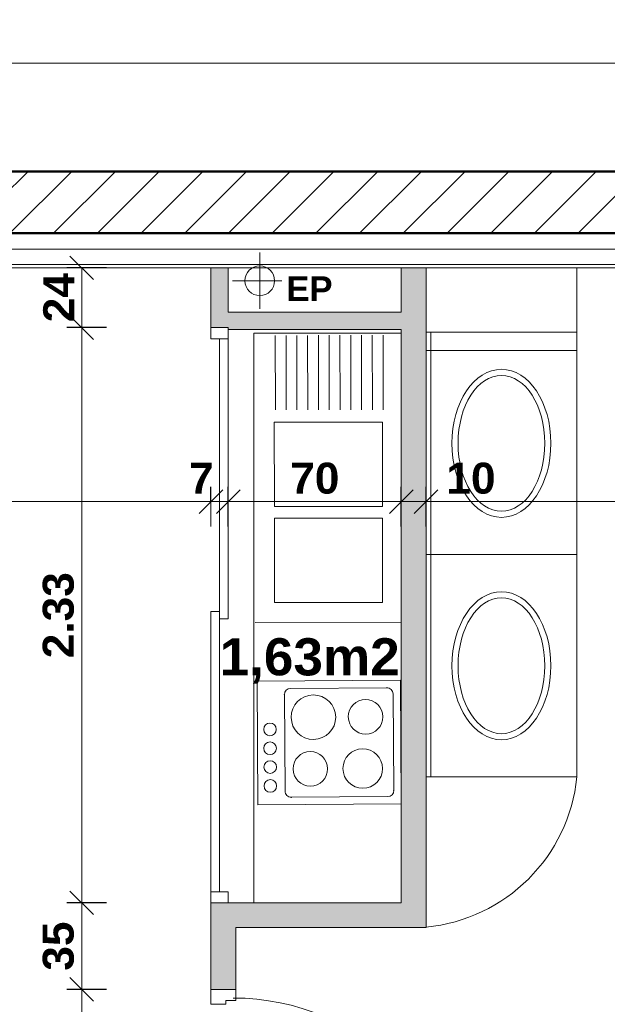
# Model space of a CAD drawing. Extents: x -45086 to 279774, y -60645 to -24658.
# Tile 14 of 35: x -32195 to -29818, y -30405 to -26420. Entities that reach past the tile are written whole.
import ezdxf

# ---------------------------------------------------------------- set-up
doc = ezdxf.new("R2010")
doc.units = 0
doc.header["$LTSCALE"] = 0.1
doc.header["$MEASUREMENT"] = 0
doc.layers.get('0').update_dxf_attribs({"lineweight": 9})
doc.layers.get('Defpoints').update_dxf_attribs({"lineweight": 9})
for name, color, linetype, lineweight in [('Bâti Existant', 7, 'Continuous', 9), ('Cloisons', 7, 'Continuous', 9), ('Cotat_ 1_50', 7, 'Continuous', 9), ('Doublages Inter', 7, 'Continuous', 9), ('Lignes2D', 7, 'Continuous', 9), ('Murs Périphériques', 7, 'Continuous', 9), ('Plancher béton', 7, 'Continuous', 9), ('Plomberie Sanitaire', 7, 'Continuous', 9), ('Points de Niveaux', 7, 'Continuous', 9), ('Toiture Terrasse', 7, 'Continuous', 9), ('Végétation', 7, 'Continuous', 9)]:
    doc.layers.add(name, color=color, linetype=linetype, lineweight=lineweight)
doc.styles.add('STYLE_GENERE_2', font='swisscb.ttf', dxfattribs={"width": 1.25})
doc.styles.add('STYLE_GENERE_6', font='arialbd.ttf')
doc.linetypes.add('ISOLATION', pattern='A,0.0001,-0.1,[134,ltypeshp.shx,S=0.1,R=0,X=-0.1,Y=0],-0.2,[134,ltypeshp.shx,S=0.1,R=180,X=0.1,Y=0],-0.1', length=0.4001)
doc.dimstyles.new('COTE CM', dxfattribs={"dimtxt": 125, "dimasz": 95, "dimexe": 60, "dimexo": 60, "dimgap": 30, "dimtad": 1, "dimdec": 0, "dimlfac": 0.1, "dimzin": 0, "dimdsep": 46, "dimtxsty": 'STYLE_GENERE_2', "dimblk": 'OBLIQUE', "dimcen": 0.09, "dimclrd": 256, "dimclre": 59, "dimclrt": 256, "dimadec": 0, "dimazin": 0, "dimtfac": 1, "dimtdec": 0, "dimtmove": 1, "dimatfit": 3, "dimfxl": 100, "dimfxlon": 1, "dimtolj": 1, "dimtzin": 0, "dimlwd": -1, "dimarcsym": 0})
doc.dimstyles.new('COTE METRES', dxfattribs={"dimtxt": 125, "dimasz": 95, "dimexe": 60, "dimexo": 60, "dimgap": 30, "dimtad": 1, "dimlfac": 0.001, "dimzin": 0, "dimdsep": 46, "dimtxsty": 'STYLE_GENERE_2', "dimblk": 'OBLIQUE', "dimcen": 0.09, "dimclrd": 256, "dimclre": 256, "dimclrt": 256, "dimadec": 0, "dimazin": 0, "dimtfac": 1, "dimtmove": 1, "dimatfit": 3, "dimldrblk": 'OBLIQUE', "dimfxl": 100, "dimfxlon": 1, "dimtolj": 1, "dimtzin": 0, "dimlwd": -1, "dimlwe": -1, "dimarcsym": 0})

# ---------------------------------------------------------------- blocks, each defined once
blk = doc.blocks.new('Lavabo encastré ellipse 12', base_point=(-22620.7, 257555.9))
at = {"layer": 'Plomberie Sanitaire', "color": 59, "linetype": 'Continuous', "lineweight": 20}
for p, q in [((-22620.7, 258165.9), (-21720.7, 258165.9)), ((-22620.7, 257555.9), (-22620.7, 258165.9)), ((-21720.7, 257555.9), (-21720.7, 258165.9)), ((-22620.7, 258145.9), (-21720.7, 258145.9)), ((-22620.7, 257555.9), (-21720.7, 257555.9))]:
    blk.add_line(p, q, dxfattribs=at)
for major_axis, ratio in [((299.6, 0), 0.667604), ((275, 0), 0.637895)]:
    blk.add_ellipse((-22170.7, 257860.9), major_axis=major_axis, ratio=ratio, dxfattribs=at)
blk = doc.blocks.new('_Oblique')
at = {"color": 0, "linetype": 'ByBlock', "lineweight": -2}
blk.add_line((-0.5, -0.5), (0.5, 0.5), dxfattribs=at)
blk = doc.blocks.new('*D283', base_point=(-22620.7, 257555.9))
at = {"layer": 'Cotat_ 1_50', "transparency": 16777216}
for p, q in [((-33096.7, -27424.3), (-33256.7, -27424.3)), ((-33196.7, -33404.3), (-33196.7, -27424.3)), ((-33096.7, -33404.3), (-33256.7, -33404.3))]:
    blk.add_line(p, q, dxfattribs=at)
at = {"layer": 'Defpoints', "color": 0, "transparency": 16777216}
for p in [(-33196.7, -27424.3), (-26435.6, -27424.3), (-31853.1, -33404.3)]:
    blk.add_point(p, dxfattribs=at)
at = {"layer": 'Cotat_ 1_50', "transparency": 16777216, "xscale": 95, "yscale": 95, "zscale": 95}
for p, rotation in [((-33196.7, -27424.3), 90), ((-33196.7, -33404.3), 270)]:
    blk.add_blockref('_Oblique', p, dxfattribs=dict(at, rotation=rotation))
at = {"layer": 'Cotat_ 1_50', "transparency": 16777216, "insert": (-33290.9, -30414.3), "char_height": 125, "attachment_point": 5, "rotation": 90, "style": 'STYLE_GENERE_2'}
blk.add_mtext('\\A1;5.98', dxfattribs=at)
blk = doc.blocks.new('*D288', base_point=(-22620.7, 257555.9))
at = {"layer": 'Cotat_ 1_50', "transparency": 16777216}
for p, q in [((-42385.9, -26696.5), (-42385.9, -26536.5)), ((-10001.2, -26696.5), (-10001.2, -26536.5)), ((-42385.9, -26596.5), (-10001.2, -26596.5))]:
    blk.add_line(p, q, dxfattribs=at)
at = {"layer": 'Defpoints', "color": 0, "transparency": 16777216}
for p in [(-10001.2, -26596.5), (-42385.9, -31309.9), (-10001.2, -34322.8)]:
    blk.add_point(p, dxfattribs=at)
at = {"layer": 'Cotat_ 1_50', "transparency": 16777216, "xscale": 95, "yscale": 95, "zscale": 95, "rotation": 180}
blk.add_blockref('_Oblique', (-42385.9, -26596.5), dxfattribs=at)
at = {"layer": 'Cotat_ 1_50', "transparency": 16777216, "xscale": 95, "yscale": 95, "zscale": 95}
blk.add_blockref('_Oblique', (-10001.2, -26596.5), dxfattribs=at)
at = {"layer": 'Cotat_ 1_50', "transparency": 16777216, "insert": (-26193.6, -26502.4), "char_height": 125, "attachment_point": 5, "style": 'STYLE_GENERE_2'}
blk.add_mtext('\\A1;32.39', dxfattribs=at)
blk = doc.blocks.new('*D332', base_point=(-22620.7, 257555.9))
at = {"layer": 'Cotat_ 1_50', "transparency": 16777216}
for p, q in [((-31843.8, -30344.3), (-32003.8, -30344.3)), ((-31943.8, -31364.3), (-31943.8, -30344.3)), ((-31843.8, -31364.3), (-32003.8, -31364.3))]:
    blk.add_line(p, q, dxfattribs=at)
at = {"layer": 'Defpoints', "color": 0, "transparency": 16777216}
for p in [(-31943.8, -30344.3), (-31421, -30344.3), (-31421, -31364.3)]:
    blk.add_point(p, dxfattribs=at)
at = {"layer": 'Cotat_ 1_50', "transparency": 16777216, "xscale": 95, "yscale": 95, "zscale": 95}
for p, rotation in [((-31943.8, -30344.3), 90), ((-31943.8, -31364.3), 270)]:
    blk.add_blockref('_Oblique', p, dxfattribs=dict(at, rotation=rotation))
at = {"layer": 'Cotat_ 1_50', "transparency": 16777216, "insert": (-32037.9, -30854.3), "char_height": 125, "attachment_point": 5, "rotation": 90, "style": 'STYLE_GENERE_2'}
blk.add_mtext('\\A1;1.02', dxfattribs=at)
blk = doc.blocks.new('*D333', base_point=(-22620.7, 257555.9))
at = {"layer": 'Cotat_ 1_50', "color": 59, "lineweight": -2, "transparency": 16777216}
for p, q in [((-31843.8, -29994.3), (-32003.8, -29994.3)), ((-31843.8, -30344.3), (-32003.8, -30344.3))]:
    blk.add_line(p, q, dxfattribs=at)
at = {"layer": 'Cotat_ 1_50', "transparency": 16777216}
blk.add_line((-31943.8, -30344.3), (-31943.8, -29994.3), dxfattribs=at)
at = {"layer": 'Defpoints', "color": 0, "transparency": 16777216}
for p in [(-31943.8, -29994.3), (-31351, -29994.3), (-31421, -30344.3)]:
    blk.add_point(p, dxfattribs=at)
at = {"layer": 'Cotat_ 1_50', "transparency": 16777216, "xscale": 95, "yscale": 95, "zscale": 95}
for p, rotation in [((-31943.8, -29994.3), 90), ((-31943.8, -30344.3), 270)]:
    blk.add_blockref('_Oblique', p, dxfattribs=dict(at, rotation=rotation))
at = {"layer": 'Cotat_ 1_50', "transparency": 16777216, "insert": (-32037.9, -30169.3), "char_height": 125, "attachment_point": 5, "rotation": 90, "style": 'STYLE_GENERE_2'}
blk.add_mtext('\\A1;35', dxfattribs=at)
blk = doc.blocks.new('*D334', base_point=(-22620.7, 257555.9))
at = {"layer": 'Cotat_ 1_50', "transparency": 16777216}
for p, q in [((-31843.8, -27666.5), (-32003.8, -27666.5)), ((-31943.8, -29994.1), (-31943.8, -27666.5)), ((-31843.8, -29994.1), (-32003.8, -29994.1))]:
    blk.add_line(p, q, dxfattribs=at)
at = {"layer": 'Defpoints', "color": 0, "transparency": 16777216}
for p in [(-31943.8, -27666.5), (-31421, -27666.5), (-31351, -29994.1)]:
    blk.add_point(p, dxfattribs=at)
at = {"layer": 'Cotat_ 1_50', "transparency": 16777216, "xscale": 95, "yscale": 95, "zscale": 95}
for p, rotation in [((-31943.8, -27666.5), 90), ((-31943.8, -29994.1), 270)]:
    blk.add_blockref('_Oblique', p, dxfattribs=dict(at, rotation=rotation))
at = {"layer": 'Cotat_ 1_50', "transparency": 16777216, "insert": (-32037.9, -28830.3), "char_height": 125, "attachment_point": 5, "rotation": 90, "style": 'STYLE_GENERE_2'}
blk.add_mtext('\\A1;2.33', dxfattribs=at)
blk = doc.blocks.new('*D403', base_point=(-22620.7, 257555.9))
at = {"layer": 'Cotat_ 1_50', "transparency": 16777216}
for p, q in [((-42025.9, -28470.6), (-42025.9, -28310.6)), ((-31421, -28470.6), (-31421, -28310.6)), ((-42025.9, -28370.6), (-31421, -28370.6))]:
    blk.add_line(p, q, dxfattribs=at)
at = {"layer": 'Defpoints', "color": 0, "transparency": 16777216}
for p in [(-31421, -28370.6), (-31421, -28699.3), (-42025.9, -30404.3)]:
    blk.add_point(p, dxfattribs=at)
at = {"layer": 'Cotat_ 1_50', "transparency": 16777216, "xscale": 95, "yscale": 95, "zscale": 95, "rotation": 180}
blk.add_blockref('_Oblique', (-42025.9, -28370.6), dxfattribs=at)
at = {"layer": 'Cotat_ 1_50', "transparency": 16777216, "xscale": 95, "yscale": 95, "zscale": 95}
blk.add_blockref('_Oblique', (-31421, -28370.6), dxfattribs=at)
at = {"layer": 'Cotat_ 1_50', "transparency": 16777216, "insert": (-36723.5, -28276.5), "char_height": 125, "attachment_point": 5, "style": 'STYLE_GENERE_2'}
blk.add_mtext('\\A1;10.60', dxfattribs=at)
blk = doc.blocks.new('*D404', base_point=(-22620.7, 257555.9))
at = {"layer": 'Cotat_ 1_50', "color": 59, "lineweight": -2, "transparency": 16777216}
for p, q in [((-31351, -28470.6), (-31351, -28310.6)), ((-30651, -28470.6), (-30651, -28310.6))]:
    blk.add_line(p, q, dxfattribs=at)
at = {"layer": 'Cotat_ 1_50', "transparency": 16777216}
blk.add_line((-31351, -28370.6), (-30651, -28370.6), dxfattribs=at)
at = {"layer": 'Defpoints', "color": 0, "transparency": 16777216}
for p in [(-30651, -28370.6), (-31351, -28699.3), (-30651, -28699.2)]:
    blk.add_point(p, dxfattribs=at)
at = {"layer": 'Cotat_ 1_50', "transparency": 16777216, "xscale": 95, "yscale": 95, "zscale": 95, "rotation": 180}
blk.add_blockref('_Oblique', (-31351, -28370.6), dxfattribs=at)
at = {"layer": 'Cotat_ 1_50', "transparency": 16777216, "xscale": 95, "yscale": 95, "zscale": 95}
blk.add_blockref('_Oblique', (-30651, -28370.6), dxfattribs=at)
at = {"layer": 'Cotat_ 1_50', "transparency": 16777216, "insert": (-31001, -28276.5), "char_height": 125, "attachment_point": 5, "style": 'STYLE_GENERE_2'}
blk.add_mtext('\\A1;70', dxfattribs=at)
blk = doc.blocks.new('*D405', base_point=(-22620.7, 257555.9))
at = {"layer": 'Cotat_ 1_50', "color": 59, "lineweight": -2, "transparency": 16777216}
for p, q in [((-30651, -28470.6), (-30651, -28310.6)), ((-30551, -28470.6), (-30551, -28310.6))]:
    blk.add_line(p, q, dxfattribs=at)
at = {"layer": 'Cotat_ 1_50', "transparency": 16777216}
blk.add_line((-30651, -28370.6), (-30551, -28370.6), dxfattribs=at)
at = {"layer": 'Defpoints', "color": 0, "transparency": 16777216}
for p in [(-30551, -28370.6), (-30651, -28699.2), (-30551, -28699.2)]:
    blk.add_point(p, dxfattribs=at)
at = {"layer": 'Cotat_ 1_50', "transparency": 16777216, "xscale": 95, "yscale": 95, "zscale": 95, "rotation": 180}
blk.add_blockref('_Oblique', (-30651, -28370.6), dxfattribs=at)
at = {"layer": 'Cotat_ 1_50', "transparency": 16777216, "xscale": 95, "yscale": 95, "zscale": 95}
blk.add_blockref('_Oblique', (-30551, -28370.6), dxfattribs=at)
at = {"layer": 'Cotat_ 1_50', "transparency": 16777216, "insert": (-30369.3, -28276.5), "char_height": 125, "attachment_point": 5, "style": 'STYLE_GENERE_2'}
blk.add_mtext('\\A1;10', dxfattribs=at)
blk = doc.blocks.new('*D406', base_point=(-22620.7, 257555.9))
at = {"layer": 'Cotat_ 1_50', "transparency": 16777216}
for p, q in [((-30551, -28470.6), (-30551, -28310.6)), ((-28154.8, -28470.6), (-28154.8, -28310.6)), ((-30551, -28370.6), (-28154.8, -28370.6))]:
    blk.add_line(p, q, dxfattribs=at)
at = {"layer": 'Defpoints', "color": 0, "transparency": 16777216}
for p in [(-28154.8, -28370.6), (-30551, -28699.2), (-28154.8, -28967.8)]:
    blk.add_point(p, dxfattribs=at)
at = {"layer": 'Cotat_ 1_50', "transparency": 16777216, "xscale": 95, "yscale": 95, "zscale": 95, "rotation": 180}
blk.add_blockref('_Oblique', (-30551, -28370.6), dxfattribs=at)
at = {"layer": 'Cotat_ 1_50', "transparency": 16777216, "xscale": 95, "yscale": 95, "zscale": 95}
blk.add_blockref('_Oblique', (-28154.8, -28370.6), dxfattribs=at)
at = {"layer": 'Cotat_ 1_50', "transparency": 16777216, "insert": (-29352.9, -28276.5), "char_height": 125, "attachment_point": 5, "style": 'STYLE_GENERE_2'}
blk.add_mtext('\\A1;2.40', dxfattribs=at)
blk = doc.blocks.new('*D483')
at = {"layer": 'Defpoints', "color": 0, "transparency": 16777216}
for p in [(-31421, -28370.6), (-31351, -28370.6), (-31351, -28370.6)]:
    blk.add_point(p, dxfattribs=at)
at = {"layer": 'Murs Périphériques', "color": 59, "lineweight": -2, "transparency": 16777216}
for p, q in [((-31421, -28370.6), (-31421, -28310.6)), ((-31351, -28370.6), (-31351, -28310.6))]:
    blk.add_line(p, q, dxfattribs=at)
at = {"layer": 'Murs Périphériques', "transparency": 16777216}
blk.add_line((-31421, -28370.6), (-31351, -28370.6), dxfattribs=at)
at = {"layer": 'Murs Périphériques', "transparency": 16777216, "xscale": 95, "yscale": 95, "zscale": 95, "rotation": 180}
blk.add_blockref('_Oblique', (-31421, -28370.6), dxfattribs=at)
at = {"layer": 'Murs Périphériques', "transparency": 16777216, "xscale": 95, "yscale": 95, "zscale": 95}
blk.add_blockref('_Oblique', (-31351, -28370.6), dxfattribs=at)
at = {"layer": 'Murs Périphériques', "transparency": 16777216, "insert": (-31460.1, -28276.1), "char_height": 125, "attachment_point": 5, "style": 'STYLE_GENERE_2'}
blk.add_mtext('\\A1;7', dxfattribs=at)
blk = doc.blocks.new('*D484')
at = {"layer": 'Defpoints', "color": 0, "transparency": 16777216}
for p in [(-31943.8, -27424.3), (-31421, -27424.3), (-31421, -27666.5)]:
    blk.add_point(p, dxfattribs=at)
at = {"layer": 'Murs Périphériques', "color": 59, "lineweight": -2, "transparency": 16777216}
for p, q in [((-31843.8, -27424.3), (-32003.8, -27424.3)), ((-31843.8, -27666.5), (-32003.8, -27666.5))]:
    blk.add_line(p, q, dxfattribs=at)
at = {"layer": 'Murs Périphériques', "transparency": 16777216}
blk.add_line((-31943.8, -27666.5), (-31943.8, -27424.3), dxfattribs=at)
at = {"layer": 'Murs Périphériques', "transparency": 16777216, "xscale": 95, "yscale": 95, "zscale": 95}
for p, rotation in [((-31943.8, -27424.3), 90), ((-31943.8, -27666.5), 270)]:
    blk.add_blockref('_Oblique', p, dxfattribs=dict(at, rotation=rotation))
at = {"layer": 'Murs Périphériques', "transparency": 16777216, "insert": (-32036.7, -27545.4), "char_height": 125, "attachment_point": 5, "rotation": 90, "style": 'STYLE_GENERE_2'}
blk.add_mtext('\\A1;24', dxfattribs=at)

msp = doc.modelspace()

# ---------------------------------------------------------------- hatches: boundary and pattern name
at = {"layer": 'Cloisons'}
for color, points in [(256, [(-31351.044, -27424.264), (-31421.044, -27424.264), (-31421.044, -27666.482), (-31351.044, -27666.482)]), (7, [(-30551.044, -30094.087), (-30551.044, -27424.264), (-30651.044, -27424.264), (-30651.044, -29994.087)])]:
    msp.add_hatch(color=color, dxfattribs=at).paths.add_polyline_path(points)
for points in [[(-31351.044, -27674.264), (-30651.044, -27674.264), (-30651.044, -27604.264), (-31351.044, -27604.264)], [(-31321.044, -30344.264), (-31321.044, -30094.087), (-31421.044, -29994.087), (-31421.044, -30344.264)], [(-31321.044, -30094.087), (-30551.044, -30094.087), (-30651.044, -29994.087), (-31421.044, -29994.087)]]:
    msp.add_hatch(color=256, dxfattribs=at).paths.add_polyline_path(points, flags=0)
at = {"layer": 'Murs Périphériques'}
h = msp.add_hatch(dxfattribs=at)
h.set_pattern_fill('ANSI31', color=256, scale=1000, style=0)
h.paths.add_polyline_path([(-22894.259, -27284.264), (-22894.259, -27034.264), (-32269.321, -27034.264), (-32269.119, -27284.264)])

# ---------------------------------------------------------------- linework, layer by layer
at = {"layer": 'Bâti Existant', "color": 59, "flags": 128}
msp.add_lwpolyline([(-30651.044, -27688.478), (-31247.913, -27688.478), (-31247.913, -29994.087), (-30651.044, -29994.087)], close=True, dxfattribs=at)
at = {"layer": 'Bâti Existant', "color": 7, "flags": 128}
msp.add_lwpolyline([(-30551.044, -29484.665), (-30551.044, -30092.186, 0.35860138), (-29941.044, -29484.665)], format="xyb", close=True, dxfattribs=at)
at = {"layer": 'Cloisons', "color": 7, "linetype": 'ISOLATION', "ltscale": 1550}
msp.add_line((-42038.876, -27349.212), (-10303.26, -27348.986), dxfattribs=at)
at = {"layer": 'Cloisons'}
for p, q in [((-31421.044, -27424.264), (-31421.044, -27711.482)), ((-31351.044, -27604.264), (-31351.044, -27424.264)), ((-30651.044, -27424.264), (-30651.044, -27604.264)), ((-30551.044, -30094.087), (-30551.044, -27424.264)), ((-30651.044, -27604.264), (-31351.044, -27604.264)), ((-31421.044, -27711.482), (-31421.044, -27666.482)), ((-31421.044, -27666.482), (-31411.044, -27666.482)), ((-31411.044, -27666.482), (-31361.044, -27666.482)), ((-31361.044, -27666.482), (-31351.044, -27666.482)), ((-31351.044, -27666.482), (-31351.044, -27711.482)), ((-31351.044, -27711.482), (-31351.044, -27674.264)), ((-31351.044, -27674.264), (-30651.044, -27674.264)), ((-30651.044, -27674.264), (-30651.044, -29994.087)), ((-31421.044, -27711.482), (-31351.044, -27711.482)), ((-31406.044, -27711.482), (-31421.044, -27711.482)), ((-31351.044, -27711.482), (-31406.044, -27711.482)), ((-31386.044, -27711.482), (-31351.044, -27711.482)), ((-31386.044, -28845.373), (-31386.044, -27711.482)), ((-31351.044, -27711.482), (-31351.044, -28845.373)), ((-31421.044, -28815.373), (-31386.044, -28815.373)), ((-31421.044, -29949.264), (-31421.044, -28815.373)), ((-31386.044, -28815.373), (-31386.044, -29949.264)), ((-31351.044, -28845.373), (-31386.044, -28845.373)), ((-31421.044, -29949.264), (-31351.044, -29949.264)), ((-31421.044, -29949.264), (-31421.044, -29994.264)), ((-31406.044, -29949.264), (-31421.044, -29949.264)), ((-31421.044, -29949.264), (-31421.044, -29994.264)), ((-31386.044, -29949.264), (-31421.044, -29949.264)), ((-31351.044, -29949.264), (-31406.044, -29949.264)), ((-31351.044, -29994.264), (-31351.044, -29949.264)), ((-31351.044, -29994.264), (-31351.044, -29949.264)), ((-31421.044, -29994.087), (-31421.044, -30344.264)), ((-30651.044, -29994.087), (-31421.044, -29994.087)), ((-31421.044, -29994.264), (-31351.044, -29994.264)), ((-31321.044, -30344.264), (-31321.044, -30094.087)), ((-31321.044, -30094.087), (-30551.044, -30094.087)), ((-31321.044, -30344.264), (-31421.044, -30344.264)), ((-31421.044, -30344.264), (-31421.044, -30404.264)), ((-31321.044, -30389.264), (-31321.044, -30344.264)), ((-31361.044, -30404.264), (-31361.044, -30389.264)), ((-31361.044, -30389.264), (-31321.044, -30389.264)), ((-31421.044, -30404.264), (-31361.044, -30404.264))]:
    msp.add_line(p, q, dxfattribs=at)
at = {"layer": 'Cloisons', "color": 59}
for p, q in [((-31421.044, -29994.264), (-31411.044, -29994.264)), ((-31411.044, -29994.264), (-31361.044, -29994.264)), ((-31361.044, -29994.264), (-31351.044, -29994.264))]:
    msp.add_line(p, q, dxfattribs=at)
at = {"layer": 'Cloisons', "color": 59, "linetype": 'Continuous', "lineweight": 20}
for p, q in [((-31411.044, -30344.264), (-31421.044, -30344.264)), ((-31331.044, -30344.264), (-31411.044, -30344.264)), ((-31321.044, -30344.264), (-31331.044, -30344.264))]:
    msp.add_line(p, q, dxfattribs=at)
at = {"layer": 'Cloisons'}
msp.add_arc((-31331.044, -31319.264), 940, 0, 90, dxfattribs=at)
at = {"layer": 'Doublages Inter', "linetype": 'Continuous'}
for p, q in [((-10221.246, -27284.264), (-42165.876, -27284.264)), ((-42038.876, -27411.264), (-10348.246, -27411.264))]:
    msp.add_line(p, q, dxfattribs=at)
at = {"layer": 'Doublages Inter'}
msp.add_line((-42025.876, -27424.264), (-10361.246, -27424.264), dxfattribs=at)
at = {"layer": 'Lignes2D', "color": 59}
for p, q in [((-31160.439, -27999.707), (-31160.679, -27697.773)), ((-31116.854, -27999.673), (-31117.094, -27697.738)), ((-31073.269, -27999.638), (-31073.509, -27697.703)), ((-31029.684, -27999.603), (-31029.925, -27697.669)), ((-30986.1, -27999.568), (-30986.34, -27697.634)), ((-30942.515, -27999.534), (-30942.755, -27697.599)), ((-30898.93, -27999.499), (-30899.17, -27697.565)), ((-30855.345, -27999.464), (-30855.586, -27697.53)), ((-30811.761, -27999.43), (-30812.001, -27697.495)), ((-30768.176, -27999.395), (-30768.416, -27697.46)), ((-30724.591, -27999.36), (-30724.832, -27697.426)), ((-30727.188, -28049.071), (-31164.775, -28049.42)), ((-31164.775, -28049.42), (-31164.503, -28390.737)), ((-30726.917, -28390.389), (-30727.188, -28049.071)), ((-31164.503, -28390.737), (-30726.917, -28390.389)), ((-30726.879, -28437.275), (-31164.466, -28437.623)), ((-31164.466, -28437.623), (-31164.194, -28778.941)), ((-30726.608, -28778.592), (-30726.879, -28437.275)), ((-31164.194, -28778.941), (-30726.608, -28778.592)), ((-30651.044, -28858.893), (-31241.93, -28859.363))]:
    msp.add_line(p, q, dxfattribs=at)
at = {"layer": 'Murs Périphériques', "linetype": 'Continuous', "lineweight": 50}
for p, q in [((-10001.246, -27034.264), (-42365.876, -27034.264)), ((-42165.876, -27284.264), (-10221.246, -27284.264))]:
    msp.add_line(p, q, dxfattribs=at)
at = {"layer": 'Murs Périphériques', "color": 59}
for p, q in [((-31234.475, -29097.516), (-30654.489, -29093.52)), ((-31231.03, -29597.504), (-31234.475, -29097.516)), ((-30709.281, -29123.898), (-31099.271, -29126.585)), ((-30654.489, -29093.52), (-30651.044, -29593.508)), ((-31124.099, -29151.757), (-31121.412, -29541.748)), ((-30681.422, -29538.716), (-30684.109, -29148.725)), ((-31096.24, -29566.575), (-30706.249, -29563.888)), ((-30651.044, -29593.508), (-31231.03, -29597.504))]:
    msp.add_line(p, q, dxfattribs=at)
for centre in [(-31182.331, -29292.362), (-31181.806, -29368.56), (-31181.281, -29444.758), (-31180.756, -29520.956)]:
    msp.add_circle(centre, 25.4, dxfattribs=at)
for centre, radius, start, end in [((-30709.108, -29148.898), 25, 0.394762, 90.394762), ((-31099.099, -29151.585), 25, 90.394762, 180.394762), ((-31006.468, -29242.949), 90, 0.394762, 180.394762), ((-30795.473, -29241.495), 70, 0.394762, 180.394762), ((-31006.468, -29242.949), 90, 180.394762, 0.394762), ((-30795.473, -29241.495), 70, 180.394762, 0.394762), ((-31019.027, -29452.04), 70, 0.394762, 180.394762), ((-30807.032, -29450.58), 80, 0.394762, 180.394762), ((-31019.027, -29452.04), 70, 180.394762, 0.394762), ((-30807.032, -29450.58), 80, 180.394762, 0.394762), ((-31096.412, -29541.575), 25, 180.394762, 270.394762), ((-30706.421, -29538.888), 25, 270.394762, 0.394762)]:
    msp.add_arc(centre, radius, start, end, dxfattribs=at)
for p in [(-30709.281, -29123.898), (-31124.099, -29151.757), (-30681.422, -29538.716), (-31096.24, -29566.575)]:
    msp.add_point(p, dxfattribs=at)
at = {"layer": 'Plancher béton', "color": 7}
msp.add_arc((-30615.114, -29417.849), 677.374, 275.427532, 354.339147, dxfattribs=at)
at = {"layer": 'Toiture Terrasse', "color": 7}
for p, q in [((-31223.627, -27590.578), (-31223.627, -27362.985)), ((-31133.977, -27476.781), (-31333.399, -27476.781))]:
    msp.add_line(p, q, dxfattribs=at)
msp.add_circle((-31223.627, -27476.73), 60, dxfattribs=at)
at = {"layer": 'Végétation', "color": 7}
for p, q in [((-30551.044, -27424.264), (-30551.044, -27758.822)), ((-29941.044, -27758.822), (-29941.044, -27424.264)), ((-30551.044, -27758.822), (-29941.044, -27758.822))]:
    msp.add_line(p, q, dxfattribs=at)

# ---------------------------------------------------------------- block references
at = {"layer": 'Plomberie Sanitaire', "color": 7, "xscale": -1, "rotation": 90}
for p in [(-29941.044, -27684.665), (-29941.044, -28584.665)]:
    msp.add_blockref('Lavabo encastré ellipse 12', p, dxfattribs=at)

# ---------------------------------------------------------------- texts
at = {"layer": 'Points de Niveaux', "color": 7, "style": 'STYLE_GENERE_2', "width": 1.25}
msp.add_text('1,63m2', height=150, dxfattribs=at).set_placement((-31386.044, -29073.435))
at = {"layer": 'Toiture Terrasse', "color": 7, "insert": (-31022.337, -27508.937), "char_height": 100, "attachment_point": 5, "style": 'STYLE_GENERE_6'}
msp.add_mtext('{EP}', dxfattribs=at)

# ---------------------------------------------------------------- dimensions: what is measured, and where the dimension line sits
at = {"layer": 'Cotat_ 1_50', "color": 7}
dim = msp.add_linear_dim(base=(-10001.246, -26596.489), p1=(-42385.876, -31309.917), p2=(-10001.246, -34322.823), text='32.39', dimstyle='COTE METRES', dxfattribs=at)
dim.commit()
dim.dimension.update_dxf_attribs({"geometry": '*D288', "text_midpoint": (-26193.561, -26502.406)})
for base, p1, p2, dimstyle, picture, middle in [((-33196.739, -27424.264), (-31853.148, -33404.261), (-26435.638, -27424.264), 'COTE METRES', '*D283', (-33290.903, -30414.263)), ((-31943.772, -29994.264), (-31421.044, -30344.264), (-31351.044, -29994.264), 'COTE CM', '*D333', (-32037.936, -30169.264)), ((-31943.772, -30344.264), (-31421.044, -31364.264), (-31421.044, -30344.264), 'COTE METRES', '*D332', (-32037.855, -30854.264))]:
    dim = msp.add_linear_dim(base=base, p1=p1, p2=p2, angle=90, dimstyle=dimstyle, dxfattribs=at)
    dim.commit()
    dim.dimension.update_dxf_attribs({"geometry": picture, "text_midpoint": middle})
at = {"layer": 'Cotat_ 1_50'}
dim = msp.add_linear_dim(base=(-31943.772, -27666.482), p1=(-31351.044, -29994.087), p2=(-31421.044, -27666.482), angle=90, dimstyle='COTE METRES', dxfattribs=at)
dim.commit()
dim.dimension.update_dxf_attribs({"geometry": '*D334', "text_midpoint": (-32037.855, -28830.285)})
at = {"layer": 'Cotat_ 1_50', "color": 7}
for base, p1, p2, dimstyle, picture, middle in [((-31421.044, -28370.553), (-42025.876, -30404.263), (-31421.044, -28699.264), 'COTE METRES', '*D403', (-36723.46, -28276.47)), ((-30651.044, -28370.553), (-31351.044, -28699.264), (-30651.044, -28699.176), 'COTE CM', '*D404', (-31001.044, -28276.47)), ((-28154.812, -28370.553), (-30551.044, -28699.176), (-28154.812, -28967.805), 'COTE METRES', '*D406', (-29352.928, -28276.47))]:
    dim = msp.add_linear_dim(base=base, p1=p1, p2=p2, dimstyle=dimstyle, dxfattribs=at)
    dim.commit()
    dim.dimension.update_dxf_attribs({"geometry": picture, "text_midpoint": middle})
dim = msp.add_linear_dim(base=(-30551.044, -28370.553), p1=(-30651.044, -28699.176), p2=(-30551.044, -28699.176), dimstyle='COTE CM', dxfattribs=at)
dim.commit()
dim.dimension.update_dxf_attribs({"geometry": '*D405', "text_midpoint": (-30369.333, -28370.553), "dimtype": 160})
at = {"layer": 'Murs Périphériques'}
dim = msp.add_linear_dim(base=(-31943.772, -27424.264), p1=(-31421.044, -27666.482), p2=(-31421.044, -27424.264), angle=90, dimstyle='COTE CM', dxfattribs=at)
dim.commit()
dim.dimension.update_dxf_attribs({"geometry": '*D484', "text_midpoint": (-31943.772, -27545.373), "dimtype": 160})
dim = msp.add_linear_dim(base=(-31351.044, -28370.553), p1=(-31421.044, -28370.553), p2=(-31351.044, -28370.553), dimstyle='COTE CM', dxfattribs=at)
dim.commit()
dim.dimension.update_dxf_attribs({"geometry": '*D483', "text_midpoint": (-31460.118, -28368.638), "dimtype": 160})

doc.saveas('drawing.dxf')
